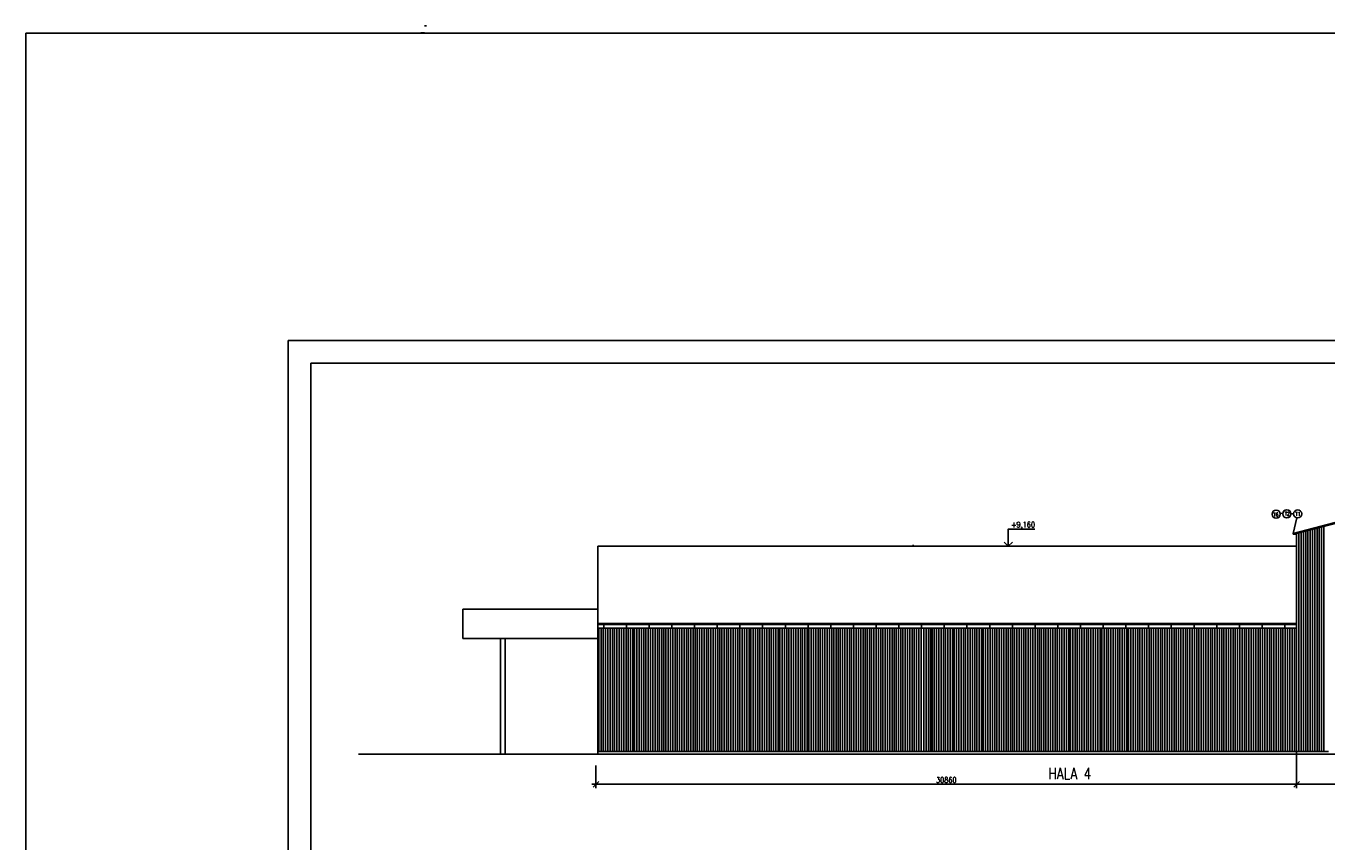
# Model space of a CAD drawing. Header units: millimetres. Extents: x -637441 to -130928, y -380379 to -53767.
# Tile 79 of 193: x -634602 to -577345, y -89677 to -53767. Entities that reach past the tile are written whole.
import ezdxf
from ezdxf.enums import TextEntityAlignment as Align

# ---------------------------------------------------------------- set-up
doc = ezdxf.new("R2010")
doc.units = ezdxf.units.MM
doc.header["$LTSCALE"] = 10
for name, color, linetype, lineweight in [('CKFORMATY', 7, 'Continuous', 25), ('CKKOTY', 7, 'Continuous', 25), ('CKTEXTY_MALE', 7, 'Continuous', 25), ('CKTEXTY_STREDNI', 6, 'Continuous', 50)]:
    doc.layers.add(name, color=color, linetype=linetype, lineweight=lineweight)
for name, color, linetype in [('KOTY OBJ.C', 7, 'Continuous'), ('OBR', 3, 'Continuous'), ('SLABĚ', 7, 'Continuous')]:
    doc.layers.add(name, color=color, linetype=linetype)
doc.styles.get("Standard").update_dxf_attribs({"font": 'simplex.shx', "width": 0.8})
doc.dimstyles.new('menší', dxfattribs={"dimscale": 100, "dimtxt": 2.5, "dimasz": 2.5, "dimexe": 1.768, "dimexo": 5, "dimtad": 1, "dimrnd": 1, "dimtxsty": 'Standard', "dimblk1": 'OBLIQUE', "dimblk2": 'OBLIQUE', "dimsah": 1, "dimcen": 2.5, "dimdle": 1.8, "dimadec": 0, "dimazin": 0, "dimtfac": 1, "dimtix": 1, "dimtmove": 2, "dimatfit": 3, "dimfxl": 1, "dimarcsym": 0})

# ---------------------------------------------------------------- blocks, each defined once
blk = doc.blocks.new('FORM_a3')
for p, q in [((0, 29.7), (0, 0)), ((42, 29.7), (0, 29.7)), ((0.5, 29.2), (0.5, 0.5)), ((41.5, 29.2), (0.5, 29.2))]:
    blk.add_line(p, q)
blk = doc.blocks.new('kacenah1')
at = {"color": 0, "linetype": 'ByBlock', "lineweight": -2}
for points in [[(0, 0), (0, 30), (46.9, 30)], [(-7.1, 7.1), (0, 0), (7.1, 7.1)]]:
    blk.add_lwpolyline(points, dxfattribs=at)
at = {"color": 0, "linetype": 'ByBlock', "lineweight": -2, "width": 0.8}
blk.add_attdef('OZN', text='', height=10, dxfattribs=at).set_placement((5, 26.7), align=Align.TOP_LEFT)
blk.add_attdef('HEIGHT', text='', height=10, dxfattribs=at).set_placement((5, 30), align=Align.BOTTOM_LEFT)
blk = doc.blocks.new('_OBLIQUE')
at = {"color": 0, "linetype": 'ByBlock'}
blk.add_line((-0.5, -0.5), (0.5, 0.5), dxfattribs=at)
blk = doc.blocks.new('*D744')
at = {"layer": 'CKKOTY', "color": 0, "lineweight": -2}
for p, q in [((-609499, -86355), (-609499, -87353)), ((-578639, -86355), (-578639, -87353)), ((-578459, -87176), (-609679, -87176))]:
    blk.add_line(p, q, dxfattribs=at)
at = {"layer": 'DEFPOINTS', "color": 0}
for p in [(-609499, -85855), (-578639, -85855), (-609499, -87176)]:
    blk.add_point(p, dxfattribs=at)
at = {"layer": 'CKKOTY', "color": 0, "lineweight": -2, "xscale": 250, "yscale": 250, "zscale": 250, "rotation": 180}
blk.add_blockref('_OBLIQUE', (-609499, -87176), dxfattribs=at)
at = {"layer": 'CKKOTY', "color": 0, "lineweight": -2, "xscale": 250, "yscale": 250, "zscale": 250}
blk.add_blockref('_OBLIQUE', (-578639, -87176), dxfattribs=at)
at = {"layer": 'CKKOTY', "color": 0, "insert": (-594069, -86988), "char_height": 250, "attachment_point": 5}
blk.add_mtext('30860', dxfattribs=at)

msp = doc.modelspace()

# ---------------------------------------------------------------- linework, layer by layer
at = {"layer": 'CKKOTY'}
for p, q in [((-569558.783, -73713.789), (-578788.783, -76121.337)), ((-569558.783, -73765.462), (-578638.783, -76133.884)), ((-578788.783, -76121.337), (-578788.783, -76121.337)), ((-578788.783, -76121.337), (-578788.783, -76160.483)), ((-609418.783, -76686.698), (-578638.783, -76686.698)), ((-595528.783, -76686.698), (-595528.783, -76628.064)), ((-578788.783, -76160.483), (-578638.783, -76160.483)), ((-578638.783, -86355.226), (-578638.783, -87352.54)), ((-560358.783, -87175.74), (-578818.783, -87175.74))]:
    msp.add_line(p, q, dxfattribs=at)
at = {"layer": 'CKKOTY', "color": 7}
for p, q in [((-578638.783, -85855.226), (-578638.783, -76133.884)), ((-609418.783, -85735.226), (-609418.783, -76686.698)), ((-615368.783, -79455.226), (-615368.783, -80755.226)), ((-609418.783, -80092.549), (-578638.783, -80092.549)), ((-609418.783, -80142.549), (-578638.783, -80142.549)), ((-609157.146, -80292.549), (-609157.146, -80142.549)), ((-608157.146, -80292.549), (-608157.146, -80142.549)), ((-607157.146, -80292.549), (-607157.146, -80142.549)), ((-606157.146, -80292.549), (-606157.146, -80142.549)), ((-605157.146, -80292.549), (-605157.146, -80142.549)), ((-604157.146, -80292.549), (-604157.146, -80142.549)), ((-603157.146, -80292.549), (-603157.146, -80142.549)), ((-602157.146, -80292.549), (-602157.146, -80142.549)), ((-601157.146, -80292.549), (-601157.146, -80142.549)), ((-600157.146, -80292.549), (-600157.146, -80142.549)), ((-599157.146, -80292.549), (-599157.146, -80142.549)), ((-598157.146, -80292.549), (-598157.146, -80142.549)), ((-597157.146, -80292.549), (-597157.146, -80142.549)), ((-596157.146, -80292.549), (-596157.146, -80142.549)), ((-595157.146, -80292.549), (-595157.146, -80142.549)), ((-594157.146, -80292.549), (-594157.146, -80142.549)), ((-593157.146, -80292.549), (-593157.146, -80142.549)), ((-592157.146, -80292.549), (-592157.146, -80142.549)), ((-591157.146, -80292.549), (-591157.146, -80142.549)), ((-590157.146, -80292.549), (-590157.146, -80142.549)), ((-589157.146, -80292.549), (-589157.146, -80142.549)), ((-588157.146, -80292.549), (-588157.146, -80142.549)), ((-587157.146, -80292.549), (-587157.146, -80142.549)), ((-586157.146, -80292.549), (-586157.146, -80142.549)), ((-585157.146, -80292.549), (-585157.146, -80142.549)), ((-584157.146, -80292.549), (-584157.146, -80142.549)), ((-583157.146, -80292.549), (-583157.146, -80142.549)), ((-582157.146, -80292.549), (-582157.146, -80142.549)), ((-581157.146, -80292.549), (-581157.146, -80142.549)), ((-580157.146, -80292.549), (-580157.146, -80142.549)), ((-579157.146, -80292.549), (-579157.146, -80142.549)), ((-609418.783, -80292.549), (-578638.783, -80292.549)), ((-613696.554, -80755.226), (-613696.554, -85855.226)), ((-613496.554, -80755.226), (-613496.554, -85855.226))]:
    msp.add_line(p, q, dxfattribs=at)
at = {"layer": 'CKTEXTY_MALE'}
for p, q in [((-579247.629, -75235.668), (-579363.854, -75252.409)), ((-578770.934, -75260.291), (-578890.519, -75260.335)), ((-578788.783, -76121.337), (-578631.835, -75439.683)), ((-609418.783, -85735.226), (-609418.783, -85855.226)), ((-578638.783, -86355.226), (-578638.783, -85855.226))]:
    msp.add_line(p, q, dxfattribs=at)
msp.add_lwpolyline([(-634601.617, -54078.397), (-291719.074, -54078.397), (-291719.074, -380378.814), (-634601.617, -380378.814)], close=True, dxfattribs=at)
for centre in [(-579541.433, -75277.987), (-579069.931, -75260.402), (-578591.58, -75264.845)]:
    msp.add_circle(centre, 179.412, dxfattribs=at)
at = {"layer": 'KOTY OBJ.C'}
msp.add_line((-591432.309, -76686.698), (-590705.926, -76686.698), dxfattribs=at)
at = {"layer": 'OBR', "color": 7, "lineweight": -2}
for p, q in [((-578538.783, -76107.801), (-578538.783, -85735.226)), ((-578438.783, -76081.717), (-578438.783, -85735.226)), ((-578338.783, -76055.633), (-578338.783, -85735.226)), ((-578238.783, -76029.549), (-578238.783, -85735.226)), ((-578138.783, -76003.465), (-578138.783, -85735.226)), ((-578038.783, -75977.381), (-578038.783, -85735.226)), ((-577938.783, -75951.297), (-577938.783, -85735.226)), ((-577838.783, -75925.213), (-577838.783, -85735.226)), ((-577738.783, -75899.129), (-577738.783, -85735.226)), ((-577638.783, -75873.045), (-577638.783, -85735.226)), ((-577538.783, -75846.961), (-577538.783, -85735.226)), ((-577438.783, -75820.877), (-577438.783, -85735.226)), ((-609374.974, -80292.549), (-609374.974, -85735.226)), ((-609274.974, -80292.549), (-609274.974, -85735.226)), ((-609174.974, -80292.549), (-609174.974, -85735.226)), ((-609074.974, -80292.549), (-609074.974, -85735.226)), ((-608974.974, -80292.549), (-608974.974, -85735.226)), ((-608874.974, -80292.549), (-608874.974, -85735.226)), ((-608774.974, -80292.549), (-608774.974, -85735.226)), ((-608674.974, -80292.549), (-608674.974, -85735.226)), ((-608574.974, -80292.549), (-608574.974, -85735.226)), ((-608474.974, -80292.549), (-608474.974, -85735.226)), ((-608374.974, -80292.549), (-608374.974, -85735.226)), ((-608274.974, -80292.549), (-608274.974, -85735.226)), ((-608174.974, -80292.549), (-608174.974, -85735.226)), ((-608074.974, -80292.549), (-608074.974, -85735.226)), ((-607974.974, -80292.549), (-607974.974, -85735.226)), ((-607874.974, -80292.549), (-607874.974, -85735.226)), ((-607795.186, -80292.549), (-607795.186, -85735.226)), ((-607695.186, -80292.549), (-607695.186, -85735.226)), ((-607595.186, -80292.549), (-607595.186, -85735.226)), ((-607495.186, -80292.549), (-607495.186, -85735.226)), ((-607395.186, -80292.549), (-607395.186, -85735.226)), ((-607295.186, -80292.549), (-607295.186, -85735.226)), ((-607195.186, -80292.549), (-607195.186, -85735.226)), ((-607095.186, -80292.549), (-607095.186, -85735.226)), ((-606995.186, -80292.549), (-606995.186, -85735.226)), ((-606895.186, -80292.549), (-606895.186, -85735.226)), ((-606795.186, -80292.549), (-606795.186, -85735.226)), ((-606695.186, -80292.549), (-606695.186, -85735.226)), ((-606595.186, -80292.549), (-606595.186, -85735.226)), ((-606515.397, -80292.549), (-606515.397, -85735.226)), ((-606415.397, -80292.549), (-606415.397, -85735.226)), ((-606315.397, -80292.549), (-606315.397, -85735.226)), ((-606215.397, -80292.549), (-606215.397, -85735.226)), ((-606115.397, -80292.549), (-606115.397, -85735.226)), ((-606015.397, -80292.549), (-606015.397, -85735.226)), ((-605915.397, -80292.549), (-605915.397, -85735.226)), ((-605815.397, -80292.549), (-605815.397, -85735.226)), ((-605715.397, -80292.549), (-605715.397, -85735.226)), ((-605615.397, -80292.549), (-605615.397, -85735.226)), ((-605515.397, -80292.549), (-605515.397, -85735.226)), ((-605415.397, -80292.549), (-605415.397, -85735.226)), ((-605315.397, -80292.549), (-605315.397, -85735.226)), ((-605215.397, -80292.549), (-605215.397, -85735.226)), ((-605135.609, -80292.549), (-605135.609, -85735.226)), ((-605035.609, -80292.549), (-605035.609, -85735.226)), ((-604935.609, -80292.549), (-604935.609, -85735.226)), ((-604835.609, -80292.549), (-604835.609, -85735.226)), ((-604735.609, -80292.549), (-604735.609, -85735.226)), ((-604635.609, -80292.549), (-604635.609, -85735.226)), ((-604535.609, -80292.549), (-604535.609, -85735.226)), ((-604435.609, -80292.549), (-604435.609, -85735.226)), ((-604335.609, -80292.549), (-604335.609, -85735.226)), ((-604235.609, -80292.549), (-604235.609, -85735.226)), ((-604135.609, -80292.549), (-604135.609, -85735.226)), ((-604035.609, -80292.549), (-604035.609, -85735.226)), ((-603955.82, -80292.549), (-603955.82, -85735.226)), ((-603855.82, -80292.549), (-603855.82, -85735.226)), ((-603755.82, -80292.549), (-603755.82, -85735.226)), ((-603655.82, -80292.549), (-603655.82, -85735.226)), ((-603555.82, -80292.549), (-603555.82, -85735.226)), ((-603455.82, -80292.549), (-603455.82, -85735.226)), ((-603355.82, -80292.549), (-603355.82, -85735.226)), ((-603255.82, -80292.549), (-603255.82, -85735.226)), ((-603155.82, -80292.549), (-603155.82, -85735.226)), ((-603055.82, -80292.549), (-603055.82, -85735.226)), ((-602955.82, -80292.549), (-602955.82, -85735.226)), ((-602855.82, -80292.549), (-602855.82, -85735.226)), ((-602755.82, -80292.549), (-602755.82, -85735.226)), ((-602676.032, -80292.549), (-602676.032, -85735.226)), ((-602576.032, -80292.549), (-602576.032, -85735.226)), ((-602476.032, -80292.549), (-602476.032, -85735.226)), ((-602376.032, -80292.549), (-602376.032, -85735.226)), ((-602276.032, -80292.549), (-602276.032, -85735.226)), ((-602176.032, -80292.549), (-602176.032, -85735.226)), ((-602076.032, -80292.549), (-602076.032, -85735.226)), ((-601976.032, -80292.549), (-601976.032, -85735.226)), ((-601876.032, -80292.549), (-601876.032, -85735.226)), ((-601776.032, -80292.549), (-601776.032, -85735.226)), ((-601676.032, -80292.549), (-601676.032, -85735.226)), ((-601576.032, -80292.549), (-601576.032, -85735.226)), ((-601476.032, -80292.549), (-601476.032, -85735.226)), ((-601396.244, -80292.549), (-601396.244, -85735.226)), ((-601296.244, -80292.549), (-601296.244, -85735.226)), ((-601196.244, -80292.549), (-601196.244, -85735.226)), ((-601096.244, -80292.549), (-601096.244, -85735.226)), ((-600996.244, -80292.549), (-600996.244, -85735.226)), ((-600896.244, -80292.549), (-600896.244, -85735.226)), ((-600796.244, -80292.549), (-600796.244, -85735.226)), ((-600696.244, -80292.549), (-600696.244, -85735.226)), ((-600596.244, -80292.549), (-600596.244, -85735.226)), ((-600496.244, -80292.549), (-600496.244, -85735.226)), ((-600396.244, -80292.549), (-600396.244, -85735.226)), ((-600296.244, -80292.549), (-600296.244, -85735.226)), ((-600196.244, -80292.549), (-600196.244, -85735.226)), ((-600116.455, -80292.549), (-600116.455, -85735.226)), ((-600016.455, -80292.549), (-600016.455, -85735.226)), ((-599916.455, -80292.549), (-599916.455, -85735.226)), ((-599816.455, -80292.549), (-599816.455, -85735.226)), ((-599716.455, -80292.549), (-599716.455, -85735.226)), ((-599616.455, -80292.549), (-599616.455, -85735.226)), ((-599516.455, -80292.549), (-599516.455, -85735.226)), ((-599416.455, -80292.549), (-599416.455, -85735.226)), ((-599316.455, -80292.549), (-599316.455, -85735.226)), ((-599216.455, -80292.549), (-599216.455, -85735.226)), ((-599116.455, -80292.549), (-599116.455, -85735.226)), ((-599016.455, -80292.549), (-599016.455, -85735.226)), ((-598916.455, -80292.549), (-598916.455, -85735.226)), ((-598836.667, -80292.549), (-598836.667, -85735.226)), ((-598736.667, -80292.549), (-598736.667, -85735.226)), ((-598636.667, -80292.549), (-598636.667, -85735.226)), ((-598536.667, -80292.549), (-598536.667, -85735.226)), ((-598436.667, -80292.549), (-598436.667, -85735.226)), ((-598336.667, -80292.549), (-598336.667, -85735.226)), ((-598236.667, -80292.549), (-598236.667, -85735.226)), ((-598136.667, -80292.549), (-598136.667, -85735.226)), ((-598036.667, -80292.549), (-598036.667, -85735.226)), ((-597936.667, -80292.549), (-597936.667, -85735.226)), ((-597836.667, -80292.549), (-597836.667, -85735.226)), ((-597736.667, -80292.549), (-597736.667, -85735.226)), ((-597636.667, -80292.549), (-597636.667, -85735.226)), ((-597556.878, -80292.549), (-597556.878, -85735.226)), ((-597456.878, -80292.549), (-597456.878, -85735.226)), ((-597356.878, -80292.549), (-597356.878, -85735.226)), ((-597256.878, -80292.549), (-597256.878, -85735.226)), ((-597156.878, -80292.549), (-597156.878, -85735.226)), ((-597056.878, -80292.549), (-597056.878, -85735.226)), ((-596956.878, -80292.549), (-596956.878, -85735.226)), ((-596856.878, -80292.549), (-596856.878, -85735.226)), ((-596756.878, -80292.549), (-596756.878, -85735.226)), ((-596656.878, -80292.549), (-596656.878, -85735.226)), ((-596556.878, -80292.549), (-596556.878, -85735.226)), ((-596456.878, -80292.549), (-596456.878, -85735.226)), ((-596356.878, -80292.549), (-596356.878, -85735.226)), ((-596277.09, -80292.549), (-596277.09, -85735.226)), ((-596177.09, -80292.549), (-596177.09, -85735.226)), ((-596077.09, -80292.549), (-596077.09, -85735.226)), ((-595977.09, -80292.549), (-595977.09, -85735.226)), ((-595877.09, -80292.549), (-595877.09, -85735.226)), ((-595777.09, -80292.549), (-595777.09, -85735.226)), ((-595677.09, -80292.549), (-595677.09, -85735.226)), ((-595577.09, -80292.549), (-595577.09, -85735.226)), ((-595477.09, -80292.549), (-595477.09, -85735.226)), ((-595377.09, -80292.549), (-595377.09, -85735.226)), ((-595277.09, -80292.549), (-595277.09, -85735.226)), ((-595177.09, -80292.549), (-595177.09, -85735.226)), ((-595057.146, -80292.549), (-595057.146, -85735.226)), ((-594957.146, -80292.549), (-594957.146, -85735.226)), ((-594857.146, -80292.549), (-594857.146, -85735.226)), ((-594757.146, -80292.549), (-594757.146, -85735.226)), ((-594697.302, -80292.549), (-594697.302, -85735.226)), ((-594597.302, -80292.549), (-594597.302, -85735.226)), ((-594497.302, -80292.549), (-594497.302, -85735.226)), ((-594397.302, -80292.549), (-594397.302, -85735.226)), ((-594297.302, -80292.549), (-594297.302, -85735.226)), ((-594197.302, -80292.549), (-594197.302, -85735.226)), ((-594097.302, -80292.549), (-594097.302, -85735.226)), ((-593997.302, -80292.549), (-593997.302, -85735.226)), ((-593897.302, -80292.549), (-593897.302, -85735.226)), ((-593797.302, -80292.549), (-593797.302, -85735.226)), ((-593717.513, -80292.549), (-593717.513, -85735.226)), ((-593617.513, -80292.549), (-593617.513, -85735.226)), ((-593517.513, -80292.549), (-593517.513, -85735.226)), ((-593417.513, -80292.549), (-593417.513, -85735.226)), ((-593317.513, -80292.549), (-593317.513, -85735.226)), ((-593217.513, -80292.549), (-593217.513, -85735.226)), ((-593117.513, -80292.549), (-593117.513, -85735.226)), ((-593017.513, -80292.549), (-593017.513, -85735.226)), ((-592917.513, -80292.549), (-592917.513, -85735.226)), ((-592817.513, -80292.549), (-592817.513, -85735.226)), ((-592717.513, -80292.549), (-592717.513, -85735.226)), ((-592617.513, -80292.549), (-592617.513, -85735.226)), ((-592517.513, -80292.549), (-592517.513, -85735.226)), ((-592437.725, -80292.549), (-592437.725, -85735.226)), ((-592337.725, -80292.549), (-592337.725, -85735.226)), ((-592237.725, -80292.549), (-592237.725, -85735.226)), ((-592137.725, -80292.549), (-592137.725, -85735.226)), ((-592037.725, -80292.549), (-592037.725, -85735.226)), ((-591937.725, -80292.549), (-591937.725, -85735.226)), ((-591837.725, -80292.549), (-591837.725, -85735.226)), ((-591737.725, -80292.549), (-591737.725, -85735.226)), ((-591637.725, -80292.549), (-591637.725, -85735.226)), ((-591537.725, -80292.549), (-591537.725, -85735.226)), ((-591437.725, -80292.549), (-591437.725, -85735.226)), ((-591337.725, -80292.549), (-591337.725, -85735.226)), ((-591237.725, -80292.549), (-591237.725, -85735.226)), ((-591157.936, -80292.549), (-591157.936, -85735.226)), ((-591057.936, -80292.549), (-591057.936, -85735.226)), ((-590957.936, -80292.549), (-590957.936, -85735.226)), ((-590857.936, -80292.549), (-590857.936, -85735.226)), ((-590757.936, -80292.549), (-590757.936, -85735.226)), ((-590657.936, -80292.549), (-590657.936, -85735.226)), ((-590557.936, -80292.549), (-590557.936, -85735.226)), ((-590457.936, -80292.549), (-590457.936, -85735.226)), ((-590357.936, -80292.549), (-590357.936, -85735.226)), ((-590257.936, -80292.549), (-590257.936, -85735.226)), ((-590157.936, -80292.549), (-590157.936, -85735.226)), ((-590057.936, -80292.549), (-590057.936, -85735.226)), ((-589957.936, -80292.549), (-589957.936, -85735.226)), ((-589878.148, -80292.549), (-589878.148, -85735.226)), ((-589778.148, -80292.549), (-589778.148, -85735.226)), ((-589678.148, -80292.549), (-589678.148, -85735.226)), ((-589578.148, -80292.549), (-589578.148, -85735.226)), ((-589478.148, -80292.549), (-589478.148, -85735.226)), ((-589378.148, -80292.549), (-589378.148, -85735.226)), ((-589278.148, -80292.549), (-589278.148, -85735.226)), ((-589178.148, -80292.549), (-589178.148, -85735.226)), ((-589078.148, -80292.549), (-589078.148, -85735.226)), ((-588978.148, -80292.549), (-588978.148, -85735.226)), ((-588878.148, -80292.549), (-588878.148, -85735.226)), ((-588778.148, -80292.549), (-588778.148, -85735.226)), ((-588678.148, -80292.549), (-588678.148, -85735.226)), ((-588598.36, -80292.549), (-588598.36, -85735.226)), ((-588498.36, -80292.549), (-588498.36, -85735.226)), ((-588398.36, -80292.549), (-588398.36, -85735.226)), ((-588298.36, -80292.549), (-588298.36, -85735.226)), ((-588198.36, -80292.549), (-588198.36, -85735.226)), ((-588098.36, -80292.549), (-588098.36, -85735.226)), ((-587998.36, -80292.549), (-587998.36, -85735.226)), ((-587898.36, -80292.549), (-587898.36, -85735.226)), ((-587798.36, -80292.549), (-587798.36, -85735.226)), ((-587698.36, -80292.549), (-587698.36, -85735.226)), ((-587598.36, -80292.549), (-587598.36, -85735.226)), ((-587498.36, -80292.549), (-587498.36, -85735.226)), ((-587398.36, -80292.549), (-587398.36, -85735.226)), ((-587298.36, -80292.549), (-587298.36, -85735.226)), ((-587218.571, -80292.549), (-587218.571, -85735.226)), ((-587118.571, -80292.549), (-587118.571, -85735.226)), ((-587018.571, -80292.549), (-587018.571, -85735.226)), ((-586918.571, -80292.549), (-586918.571, -85735.226)), ((-586818.571, -80292.549), (-586818.571, -85735.226)), ((-586718.571, -80292.549), (-586718.571, -85735.226)), ((-586618.571, -80292.549), (-586618.571, -85735.226)), ((-586518.571, -80292.549), (-586518.571, -85735.226)), ((-586418.571, -80292.549), (-586418.571, -85735.226)), ((-586318.571, -80292.549), (-586318.571, -85735.226)), ((-586218.571, -80292.549), (-586218.571, -85735.226)), ((-586118.571, -80292.549), (-586118.571, -85735.226)), ((-586038.783, -80292.549), (-586038.783, -85735.226)), ((-585938.783, -80292.549), (-585938.783, -85735.226)), ((-585838.783, -80292.549), (-585838.783, -85735.226)), ((-585738.783, -80292.549), (-585738.783, -85735.226)), ((-585638.783, -80292.549), (-585638.783, -85735.226)), ((-585538.783, -80292.549), (-585538.783, -85735.226)), ((-585438.783, -80292.549), (-585438.783, -85735.226)), ((-585338.783, -80292.549), (-585338.783, -85735.226)), ((-585238.783, -80292.549), (-585238.783, -85735.226)), ((-585138.783, -80292.549), (-585138.783, -85735.226)), ((-585038.783, -80292.549), (-585038.783, -85735.226)), ((-584938.783, -80292.549), (-584938.783, -85735.226)), ((-584838.783, -80292.549), (-584838.783, -85735.226)), ((-584738.783, -80292.549), (-584738.783, -85735.226)), ((-584638.783, -80292.549), (-584638.783, -85735.226)), ((-584538.783, -80292.549), (-584538.783, -85735.226)), ((-584438.783, -80292.549), (-584438.783, -85735.226)), ((-584338.783, -80292.549), (-584338.783, -85735.226)), ((-584238.783, -80292.549), (-584238.783, -85735.226)), ((-584138.783, -80292.549), (-584138.783, -85735.226)), ((-584038.783, -80292.549), (-584038.783, -85735.226)), ((-583938.783, -80292.549), (-583938.783, -85735.226)), ((-583838.783, -80292.549), (-583838.783, -85735.226)), ((-583738.783, -80292.549), (-583738.783, -85735.226)), ((-583638.783, -80292.549), (-583638.783, -85735.226)), ((-583538.783, -80292.549), (-583538.783, -85735.226)), ((-583438.783, -80292.549), (-583438.783, -85735.226)), ((-583338.783, -80292.549), (-583338.783, -85735.226)), ((-583238.783, -80292.549), (-583238.783, -85735.226)), ((-583138.783, -80292.549), (-583138.783, -85735.226)), ((-583038.783, -80292.549), (-583038.783, -85735.226)), ((-582938.783, -80292.549), (-582938.783, -85735.226)), ((-582838.783, -80292.549), (-582838.783, -85735.226)), ((-582738.783, -80292.549), (-582738.783, -85735.226)), ((-582638.783, -80292.549), (-582638.783, -85735.226)), ((-582538.783, -80292.549), (-582538.783, -85735.226)), ((-582438.783, -80292.549), (-582438.783, -85735.226)), ((-582338.783, -80292.549), (-582338.783, -85735.226)), ((-582238.783, -80292.549), (-582238.783, -85735.226)), ((-582138.783, -80292.549), (-582138.783, -85735.226)), ((-582038.783, -80292.549), (-582038.783, -85735.226)), ((-581938.783, -80292.549), (-581938.783, -85735.226)), ((-581838.783, -80292.549), (-581838.783, -85735.226)), ((-581738.783, -80292.549), (-581738.783, -85735.226)), ((-581638.783, -80292.549), (-581638.783, -85735.226)), ((-581538.783, -80292.549), (-581538.783, -85735.226)), ((-581438.783, -80292.549), (-581438.783, -85735.226)), ((-581338.783, -80292.549), (-581338.783, -85735.226)), ((-581238.783, -80292.549), (-581238.783, -85735.226)), ((-581138.783, -80292.549), (-581138.783, -85735.226)), ((-581038.783, -80292.549), (-581038.783, -85735.226)), ((-580938.783, -80292.549), (-580938.783, -85735.226)), ((-580838.783, -80292.549), (-580838.783, -85735.226)), ((-580738.783, -80292.549), (-580738.783, -85735.226)), ((-580638.783, -80292.549), (-580638.783, -85735.226)), ((-580538.783, -80292.549), (-580538.783, -85735.226)), ((-580438.783, -80292.549), (-580438.783, -85735.226)), ((-580338.783, -80292.549), (-580338.783, -85735.226)), ((-580238.783, -80292.549), (-580238.783, -85735.226)), ((-580138.783, -80292.549), (-580138.783, -85735.226)), ((-580038.783, -80292.549), (-580038.783, -85735.226)), ((-579938.783, -80292.549), (-579938.783, -85735.226)), ((-579838.783, -80292.549), (-579838.783, -85735.226)), ((-579738.783, -80292.549), (-579738.783, -85735.226)), ((-579638.783, -80292.549), (-579638.783, -85735.226)), ((-579538.783, -80292.549), (-579538.783, -85735.226)), ((-579438.783, -80292.549), (-579438.783, -85735.226)), ((-579338.783, -80292.549), (-579338.783, -85735.226)), ((-579238.783, -80292.549), (-579238.783, -85735.226)), ((-579138.783, -80292.549), (-579138.783, -85735.226)), ((-579038.783, -80292.549), (-579038.783, -85735.226)), ((-579038.783, -80292.549), (-579038.783, -85735.226)), ((-578938.783, -80292.549), (-578938.783, -85735.226)), ((-578838.783, -80292.549), (-578838.783, -85735.226)), ((-578738.783, -80292.549), (-578738.783, -85735.226))]:
    msp.add_line(p, q, dxfattribs=at)
at = {"layer": 'SLABĚ'}
for p, q in [((-617049.911, -53767), (-616966.578, -53767)), ((-616966.578, -53767), (-617049.911, -53767)), ((-617049.911, -54067), (-617216.578, -54067))]:
    msp.add_line(p, q, dxfattribs=at)
at = {"layer": 'SLABĚ', "color": 7}
for p, q in [((-615368.783, -79455.226), (-609418.783, -79455.226)), ((-615368.783, -80755.226), (-609418.783, -80755.226))]:
    msp.add_line(p, q, dxfattribs=at)
at = {"layer": 'SLABĚ', "color": 6}
for p, q in [((-619956.986, -85855.226), (-547284.471, -85855.226)), ((-619906.986, -85855.226), (-547234.471, -85855.226))]:
    msp.add_line(p, q, dxfattribs=at)
at = {"layer": 'SLABĚ', "color": 5}
for p, q in [((-609418.783, -85735.226), (-578638.783, -85735.226)), ((-578638.783, -85735.226), (-577228.783, -85735.226))]:
    msp.add_line(p, q, dxfattribs=at)

# ---------------------------------------------------------------- block references
at = {"layer": 'CKFORMATY', "xscale": 2000, "yscale": 2000, "zscale": 2000}
msp.add_blockref('FORM_a3', (-623055.067, -127029.04), dxfattribs=at)
at = {"layer": 'CKKOTY', "xscale": 25, "yscale": 25, "zscale": 25}
msp.add_blockref('kacenah1', (-591336.35, -76686.698), dxfattribs=at).add_auto_attribs({'HEIGHT': '+9,160'})
at = {"layer": 'CKKOTY', "xscale": 250, "yscale": 250, "zscale": 250, "rotation": 180}
msp.add_blockref('_OBLIQUE', (-578638.783, -87175.74), dxfattribs=at)

# ---------------------------------------------------------------- texts
at = {"layer": 'CKTEXTY_MALE', "width": 0.8}
for s, p in [('T6', (-579657.249, -75376.795)), ('T2', (-579166.397, -75335.548)), ('T1', (-578688.492, -75348.476))]:
    msp.add_text(s, height=162.5, dxfattribs=at).set_placement(p)
at = {"layer": 'CKTEXTY_STREDNI', "color": 7, "width": 0.8}
msp.add_text('HALA 4', height=500, dxfattribs=at).set_placement((-589583.661, -86953.153))

# ---------------------------------------------------------------- dimensions: what is measured, and where the dimension line sits
at = {"layer": 'CKKOTY'}
dim = msp.add_linear_dim(base=(-609498.783, -87175.74), p1=(-578638.783, -85855.226), p2=(-609498.783, -85855.226), dimstyle='menší', dxfattribs=at)
dim.commit()
dim.dimension.update_dxf_attribs({"geometry": '*D744', "text_midpoint": (-594068.783, -86988.24)})

doc.saveas('drawing.dxf')
